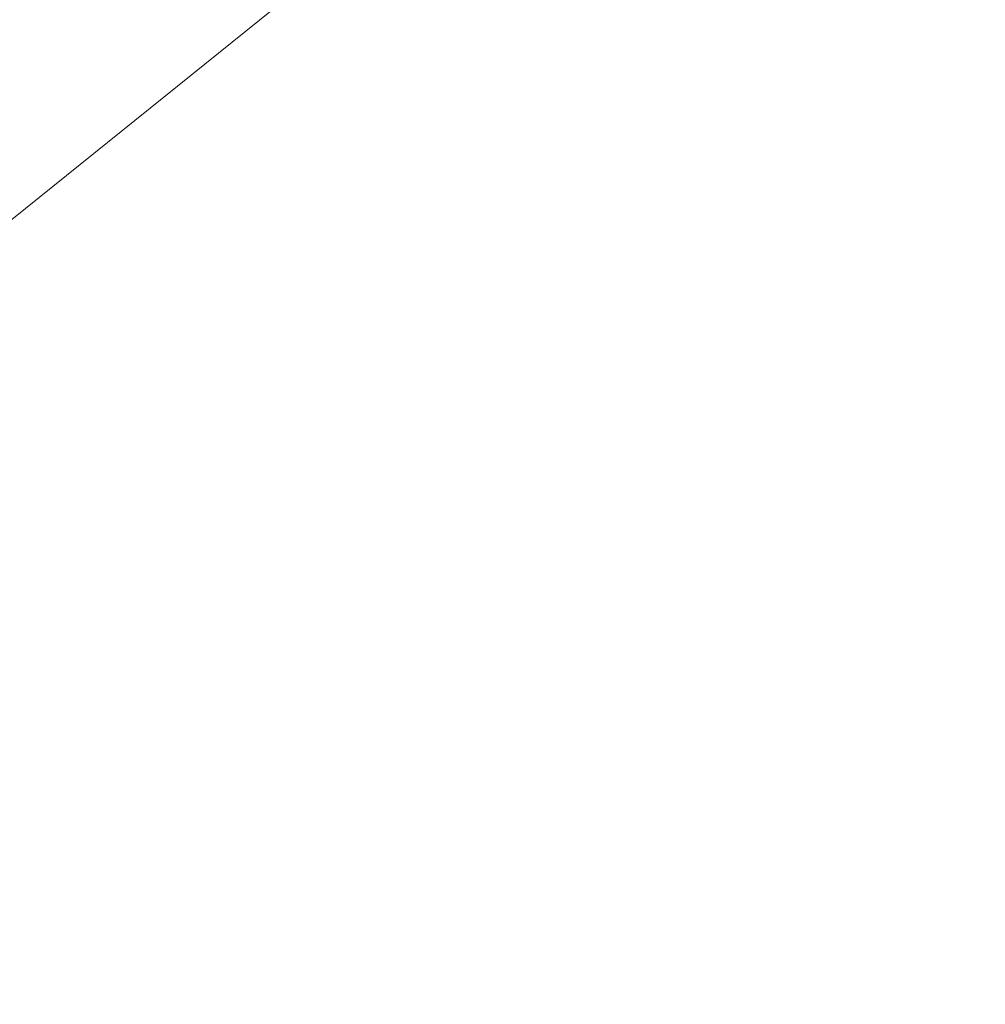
# Model space of a CAD drawing. Header units: millimetres. Extents: x 38389465 to 38395088, y 2473666 to 2480744.
# Tile 146 of 256: x 38389810.0306 to 38389810.0562, y 2479597.8503 to 2479597.8764. Entities that reach past the tile are written whole.
import ezdxf

# ---------------------------------------------------------------- set-up
doc = ezdxf.new("R2010")
doc.units = ezdxf.units.MM
doc.header["$LTSCALE"] = 2
doc.linetypes.add('CENTER2', pattern=[1.125, 0.75, -0.125, 0.125, -0.125])
doc.layers.get('0').update_dxf_attribs({"linetype": 'CONTINUOUS', "lineweight": 9})
doc.layers.add('u-road', color=4, linetype='CONTINUOUS')
doc.layers.add('路面铺装', color=143, linetype='CENTER2')
doc.layers.add('下沉式地面绿化', color=80, linetype='CONTINUOUS', lineweight=9)

# ---------------------------------------------------------------- blocks, each defined once
blk = doc.blocks.new('Z-道路')
at = {"layer": 'u-road', "flags": 128}
blk.add_lwpolyline([(-1246.874987, -834.034504), (-1246.874987, -834.034504, -0.414215), (-1248.697022, -850.907017), (-1286.084506, -881.006514, -0.414214), (-1302.956987, -879.184418), (-1314.370313, -865.007519, -0.414214), (-1312.548201, -848.135059), (-1275.160674, -818.035666, -0.414211), (-1258.28827, -819.857708), (-1258.28827, -819.857708)], format="xyb", dxfattribs=at)
blk = doc.blocks.new('fsd1fsdf2')
at = {"layer": '下沉式地面绿化', "linetype": 'ByBlock', "flags": 128}
blk.add_lwpolyline([(-470.768432, -589.458682), (-436.11834, -477.709273), (-436.118092, -477.709074), (-435.59934, -476.034273), (-430.645345, -473.41825), (-416.189908, -491.373612), (-419.305844, -493.882167), (-414.916166, -499.334739), (-425.743034, -508.051902), (-415.333384, -520.982123), (-448.125816, -547.382166), (-448.128598, -547.386611, 0.414214), (-450.557985, -569.883235), (-439.144537, -584.060161, 0.29819), (-422.472285, -589.462936, 0.298182)], format="xyb", dxfattribs=at)
blk.add_lwpolyline([(-378.654749, -549.4936), (-423.509381, -585.607625, -0.298425), (-436.023578, -581.558277), (-447.436898, -567.381511, -0.414214), (-445.614857, -550.509043), (-408.227434, -520.409471, -0.414214), (-391.354967, -522.231511), (-387.848483, -526.587002), (-390.569508, -528.777624), (-399.037541, -518.260972), (-449.195819, -558.642153), (-428.125144, -584.814436), (-377.965331, -544.434244), (-386.807615, -533.451825), (-384.085876, -531.260629), (-379.941647, -536.408278, -0.298301), (-378.654749, -549.4936)], format="xyb", close=True, dxfattribs=at)

msp = doc.modelspace()

# ---------------------------------------------------------------- block references
at = {"color": 3, "linetype": 'ByBlock'}
msp.add_blockref('fsd1fsdf2', (38390232.539321, 2480182.673278), dxfattribs=at)
at = {"layer": '路面铺装', "linetype": 'ByBlock'}
msp.add_blockref('Z-道路', (38391099.471011, 2480480.311145), dxfattribs=at)

doc.saveas('drawing.dxf')
